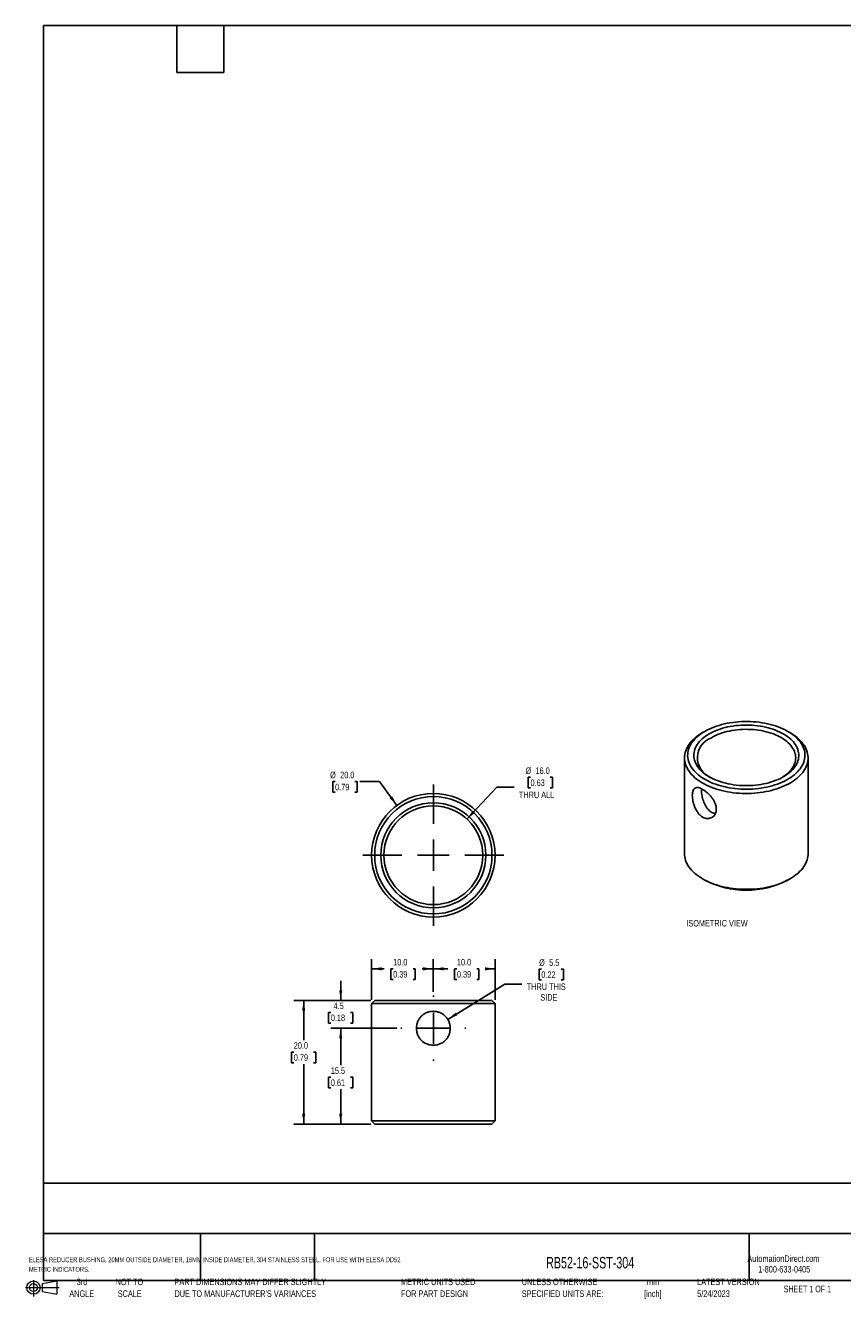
# Model space of a CAD drawing. Header units: millimetres. Extents: x 3 to 273, y 3 to 210.
# Tile 1 of 2: x 3 to 136, y 3 to 210. Entities that reach past the tile are written whole.
import ezdxf

# ---------------------------------------------------------------- set-up
doc = ezdxf.new("R2010")
doc.units = ezdxf.units.MM
doc.header["$LTSCALE"] = 0.5
doc.linetypes.add('CENTERX2', pattern=[20.32, 12.7, -2.54, 2.54, -2.54])
doc.layers.add('CENTER', color=40, linetype='CENTERX2')
doc.layers.add('DIMENSIONS', color=140, linetype='Continuous', lineweight=25)
doc.layers.add('TEXT', color=140, linetype='Continuous', lineweight=25)
doc.styles.add('SLDTEXTSTYLE0', font='TXT', dxfattribs={"width": 0.7})
doc.styles.add('SLDTEXTSTYLE1', font='TXT', dxfattribs={"width": 0.65})
doc.dimstyles.new('SLDDIMSTYLE0', dxfattribs={"dimtxt": 1.079004, "dimasz": 1.651, "dimexe": 0, "dimexo": 0.0625, "dimgap": 0.269751, "dimtad": 0, "dimtih": 1, "dimtoh": 1, "dimrnd": 1e-09, "dimzin": 12, "dimdsep": 46, "dimtxsty": 'SLDTEXTSTYLE0', "dimsah": 1, "dimcen": 0, "dimadec": 0, "dimazin": 3, "dimtfac": 1, "dimtofl": 0, "dimtmove": 0, "dimatfit": 3, "dimfxl": 0, "dimfrac": 2, "dimtolj": 1, "dimtzin": 12, "dimarcsym": 0})
doc.dimstyles.new('SLDDIMSTYLE1', dxfattribs={"dimtxt": 1.079004, "dimasz": 1.651, "dimexe": 0, "dimexo": 0.0625, "dimgap": 0.269751, "dimtad": 0, "dimtih": 1, "dimtoh": 1, "dimrnd": 1e-09, "dimzin": 4, "dimdsep": 46, "dimtxsty": 'SLDTEXTSTYLE0', "dimsah": 1, "dimcen": 0.09, "dimadec": 0, "dimazin": 1, "dimtfac": 1, "dimtofl": 0, "dimtmove": 0, "dimatfit": 3, "dimfxl": 0, "dimfrac": 2, "dimtolj": 1, "dimtzin": 12, "dimarcsym": 0})
doc.dimstyles.new('SLDDIMSTYLE2', dxfattribs={"dimtxt": 1.079004, "dimasz": 1.651, "dimexe": 0, "dimexo": 0.0625, "dimgap": 0.269751, "dimtad": 0, "dimtih": 1, "dimtoh": 1, "dimrnd": 1e-09, "dimzin": 12, "dimdsep": 46, "dimtxsty": 'SLDTEXTSTYLE0', "dimsah": 1, "dimcen": 0.09, "dimadec": 0, "dimazin": 3, "dimtfac": 1, "dimtmove": 0, "dimatfit": 0, "dimfxl": 0, "dimfrac": 2, "dimtolj": 1, "dimtzin": 12, "dimarcsym": 0})
doc.dimstyles.new('SLDDIMSTYLE3', dxfattribs={"dimtxt": 1.079004, "dimasz": 1.651, "dimexe": 0, "dimexo": 0.0625, "dimgap": 0.269751, "dimtad": 0, "dimtih": 1, "dimtoh": 1, "dimrnd": 1e-09, "dimzin": 12, "dimdsep": 46, "dimtxsty": 'SLDTEXTSTYLE0', "dimsah": 1, "dimcen": 0.09, "dimadec": 0, "dimazin": 3, "dimtfac": 1, "dimtofl": 0, "dimtmove": 0, "dimatfit": 3, "dimfxl": 0, "dimfrac": 2, "dimtolj": 1, "dimtzin": 12, "dimarcsym": 0})
doc.dimstyles.new('SLDDIMSTYLE4', dxfattribs={"dimtxt": 1.079004, "dimasz": 1.651, "dimexe": 0, "dimexo": 0.0625, "dimgap": 0.269751, "dimtad": 0, "dimtih": 1, "dimtoh": 1, "dimrnd": 1e-09, "dimzin": 4, "dimdsep": 46, "dimtxsty": 'SLDTEXTSTYLE0', "dimsah": 1, "dimcen": 0, "dimadec": 0, "dimazin": 1, "dimtfac": 1, "dimtofl": 0, "dimtmove": 0, "dimatfit": 3, "dimfxl": 0, "dimfrac": 2, "dimtolj": 1, "dimtzin": 12, "dimarcsym": 0})
doc.dimstyles.new('SLDDIMSTYLE5', dxfattribs={"dimtxt": 1.079004, "dimasz": 1.651, "dimexe": 0, "dimexo": 0.0625, "dimgap": 0.269751, "dimtad": 0, "dimtih": 1, "dimtoh": 1, "dimrnd": 1e-09, "dimzin": 4, "dimdsep": 46, "dimtxsty": 'SLDTEXTSTYLE0', "dimsah": 1, "dimcen": 0, "dimadec": 0, "dimazin": 1, "dimtfac": 1, "dimtofl": 0, "dimtmove": 0, "dimatfit": 3, "dimfxl": 0, "dimfrac": 2, "dimtolj": 1, "dimtzin": 12, "dimarcsym": 0})

# ---------------------------------------------------------------- blocks, each defined once
blk = doc.blocks.new('Block11')
at = {"color": 7, "linetype": 'Continuous', "lineweight": 18}
for p, q in [((1.29, 2.66), (1.29, 0)), ((2.74, 2.08), (5.09, 2.52)), ((2.74, 0.8), (2.74, 2.08)), ((5.09, 2.52), (5.09, 0.37)), ((0, 1.44), (5.44, 1.44)), ((2.74, 0.8), (5.09, 0.37))]:
    blk.add_line(p, q, dxfattribs=at)
for radius in [1.08, 0.643]:
    blk.add_circle((1.29, 1.44), radius, dxfattribs=at)
blk = doc.blocks.new('Block12')
at = {"color": 7, "linetype": 'Continuous'}
blk.add_blockref('Block11', (0, 0), dxfattribs=at)
blk = doc.blocks.new('SW_NOTE_0')
at = {"layer": 'TEXT', "color": 0, "attachment_point": 1, "style": 'SLDTEXTSTYLE0'}
for s, insert, char_height in [('ELESA REDUCER BUSHING, 20MM OUTSIDE DIAMETER, 16MM INSIDE DIAMETER, 304 STAINLESS STEEL. FOR USE WITH ELESA DD52', (0, 1.02), 0.79375), ('METRIC INDICATORS.', (0, -0.54), 0.7937)]:
    blk.add_mtext(s, dxfattribs=dict(at, insert=insert, char_height=char_height))
blk = doc.blocks.new('SW_NOTE_0_1')
at = {"layer": 'TEXT', "color": 0, "char_height": 1.058, "attachment_point": 2, "style": 'SLDTEXTSTYLE0'}
for s, insert in [('mm', (1.42, 1.36)), ('[inch]', (1.38, -0.55))]:
    blk.add_mtext(s, dxfattribs=dict(at, insert=insert))
blk = doc.blocks.new('SW_NOTE_0_2')
at = {"layer": 'TEXT', "color": 0, "char_height": 1.0583, "attachment_point": 1, "style": 'SLDTEXTSTYLE0'}
for s, insert in [('UNLESS OTHERWISE', (0, 1.36)), ('SPECIFIED UNITS ARE:', (0, -0.55))]:
    blk.add_mtext(s, dxfattribs=dict(at, insert=insert))
blk = doc.blocks.new('SW_NOTE_0_3')
at = {"layer": 'TEXT', "color": 0, "char_height": 1.0583, "attachment_point": 1, "style": 'SLDTEXTSTYLE0'}
for s, insert in [('PART DIMENSIONS MAY DIFFER SLIGHTLY', (0, 1.36)), ("DUE TO MANUFACTURER'S VARIANCES", (0, -0.55))]:
    blk.add_mtext(s, dxfattribs=dict(at, insert=insert))
blk = doc.blocks.new('SW_NOTE_0_4')
at = {"layer": 'TEXT', "color": 0, "char_height": 1.058, "attachment_point": 2, "style": 'SLDTEXTSTYLE0'}
for s, insert in [('NOT TO', (2.63, 1.36)), ('SCALE', (2.68, -0.55))]:
    blk.add_mtext(s, dxfattribs=dict(at, insert=insert))
blk = doc.blocks.new('SW_NOTE_0_5')
at = {"layer": 'TEXT', "color": 0, "char_height": 1.058, "attachment_point": 2, "style": 'SLDTEXTSTYLE0'}
for s, insert in [('3rd', (1.16, 1.36)), ('ANGLE', (1.11, -0.55))]:
    blk.add_mtext(s, dxfattribs=dict(at, insert=insert))
blk = doc.blocks.new('SW_NOTE_0_6')
at = {"layer": 'TEXT', "color": 0, "char_height": 1.0583, "attachment_point": 1, "style": 'SLDTEXTSTYLE0'}
for s, insert in [('METRIC UNITS USED', (0, 1.36)), ('FOR PART DESIGN', (0, -0.55))]:
    blk.add_mtext(s, dxfattribs=dict(at, insert=insert))
blk = doc.blocks.new('_D')
at = {"layer": 'DIMENSIONS'}
for p, q in [((86.98, 56.76), (86.61, 56.76)), ((86.61, 56.76), (86.61, 55.05)), ((90.18, 56.76), (90.54, 56.76)), ((90.54, 56.76), (90.54, 55.05)), ((71.82, 48.64), (81.04, 54.34)), ((81.04, 54.34), (83.82, 54.34)), ((86.61, 55.05), (86.98, 55.05)), ((90.54, 55.05), (90.18, 55.05))]:
    blk.add_line(p, q, dxfattribs=at)
blk.add_solid([(71.82, 48.64), (73.36, 49.3), (73.09, 49.73)], dxfattribs=at)
at = {"layer": 'DIMENSIONS', "char_height": 1.058, "attachment_point": 1, "style": 'SLDTEXTSTYLE0'}
for s, insert in [('%%c', (86.61, 58.37)), ('5.5', (88.24, 58.37)), ('0.22', (86.98, 56.41)), ('THRU THIS', (84.61, 54.46)), ('SIDE', (86.81, 52.74))]:
    blk.add_mtext(s, dxfattribs=dict(at, insert=insert))
blk = doc.blocks.new('_D_1')
at = {"layer": 'DIMENSIONS'}
for p, q in [((69.48, 53.12), (69.48, 58.41)), ((79.48, 51.83), (79.48, 58.41)), ((69.48, 56.82), (71.83, 56.82)), ((73.3, 56.82), (72.93, 56.82)), ((72.93, 56.82), (72.93, 55.11)), ((76.5, 56.82), (76.87, 56.82)), ((76.87, 56.82), (76.87, 55.11)), ((79.48, 56.82), (77.97, 56.82)), ((72.93, 55.11), (73.3, 55.11)), ((76.87, 55.11), (76.5, 55.11))]:
    blk.add_line(p, q, dxfattribs=at)
for points in [[(69.48, 56.82), (71.13, 56.57), (71.13, 57.08)], [(79.48, 56.82), (77.83, 57.08), (77.83, 56.57)]]:
    blk.add_solid(points, dxfattribs=at)
at = {"layer": 'DIMENSIONS', "char_height": 1.058, "attachment_point": 1, "style": 'SLDTEXTSTYLE0'}
for s, insert in [('10.0', (73.3, 58.43)), ('0.39', (73.3, 56.47))]:
    blk.add_mtext(s, dxfattribs=dict(at, insert=insert))
blk = doc.blocks.new('_D_2')
at = {"layer": 'DIMENSIONS'}
for p, q in [((59.48, 51.83), (59.48, 58.41)), ((69.48, 53.12), (69.48, 58.41)), ((59.48, 56.82), (61.52, 56.82)), ((62.98, 56.82), (62.62, 56.82)), ((62.62, 56.82), (62.62, 55.11)), ((66.19, 56.82), (66.55, 56.82)), ((66.55, 56.82), (66.55, 55.11)), ((69.48, 56.82), (67.65, 56.82)), ((62.62, 55.11), (62.98, 55.11)), ((66.55, 55.11), (66.19, 55.11))]:
    blk.add_line(p, q, dxfattribs=at)
for points in [[(59.48, 56.82), (61.13, 56.57), (61.13, 57.08)], [(69.48, 56.82), (67.83, 57.08), (67.83, 56.57)]]:
    blk.add_solid(points, dxfattribs=at)
at = {"layer": 'DIMENSIONS', "char_height": 1.058, "attachment_point": 1, "style": 'SLDTEXTSTYLE0'}
for s, insert in [('10.0', (62.98, 58.43)), ('0.39', (62.98, 56.47))]:
    blk.add_mtext(s, dxfattribs=dict(at, insert=insert))
blk = doc.blocks.new('_D_3')
at = {"layer": 'DIMENSIONS'}
for p, q in [((54.48, 51.7), (54.48, 54.87)), ((59.35, 51.7), (52.89, 51.7)), ((52.88, 49.77), (52.52, 49.77)), ((52.52, 49.77), (52.52, 48.05)), ((56.08, 49.77), (56.45, 49.77)), ((56.45, 49.77), (56.45, 48.05)), ((52.52, 48.05), (52.88, 48.05)), ((56.45, 48.05), (56.08, 48.05)), ((63.56, 47.2), (52.89, 47.2)), ((54.48, 47.2), (54.48, 44.02))]:
    blk.add_line(p, q, dxfattribs=at)
for points in [[(54.48, 51.7), (54.73, 53.35), (54.23, 53.35)], [(54.48, 47.2), (54.23, 45.55), (54.73, 45.55)]]:
    blk.add_solid(points, dxfattribs=at)
at = {"layer": 'DIMENSIONS', "char_height": 1.058, "attachment_point": 1, "style": 'SLDTEXTSTYLE0'}
for s, insert in [('4.5', (53.33, 51.37)), ('0.18', (52.88, 49.42))]:
    blk.add_mtext(s, dxfattribs=dict(at, insert=insert))
blk = doc.blocks.new('_D_4')
at = {"layer": 'DIMENSIONS'}
for p, q in [((63.56, 47.2), (52.89, 47.2)), ((54.48, 47.2), (54.48, 41.23)), ((52.88, 39.27), (52.52, 39.27)), ((52.52, 39.27), (52.52, 37.56)), ((56.08, 39.27), (56.45, 39.27)), ((56.45, 39.27), (56.45, 37.56)), ((52.52, 37.56), (52.88, 37.56)), ((54.48, 31.7), (54.48, 37.32)), ((56.45, 37.56), (56.08, 37.56)), ((59.35, 31.7), (52.89, 31.7))]:
    blk.add_line(p, q, dxfattribs=at)
for points in [[(54.48, 47.2), (54.23, 45.55), (54.73, 45.55)], [(54.48, 31.7), (54.73, 33.35), (54.23, 33.35)]]:
    blk.add_solid(points, dxfattribs=at)
at = {"layer": 'DIMENSIONS', "char_height": 1.058, "attachment_point": 1, "style": 'SLDTEXTSTYLE0'}
for s, insert in [('15.5', (52.88, 40.88)), ('0.61', (52.88, 38.92))]:
    blk.add_mtext(s, dxfattribs=dict(at, insert=insert))
blk = doc.blocks.new('_D_5')
at = {"layer": 'DIMENSIONS'}
for p, q in [((59.35, 51.7), (46.89, 51.7)), ((48.48, 51.7), (48.48, 45.3)), ((46.88, 43.34), (46.52, 43.34)), ((46.52, 43.34), (46.52, 41.63)), ((50.08, 43.34), (50.45, 43.34)), ((50.45, 43.34), (50.45, 41.63)), ((46.52, 41.63), (46.88, 41.63)), ((48.48, 31.7), (48.48, 41.39)), ((50.45, 41.63), (50.08, 41.63)), ((59.35, 31.7), (46.89, 31.7))]:
    blk.add_line(p, q, dxfattribs=at)
for points in [[(48.48, 51.7), (48.23, 50.05), (48.73, 50.05)], [(48.48, 31.7), (48.73, 33.35), (48.23, 33.35)]]:
    blk.add_solid(points, dxfattribs=at)
at = {"layer": 'DIMENSIONS', "char_height": 1.058, "attachment_point": 1, "style": 'SLDTEXTSTYLE0'}
for s, insert in [('20.0', (46.88, 44.95)), ('0.79', (46.88, 42.99))]:
    blk.add_mtext(s, dxfattribs=dict(at, insert=insert))
blk = doc.blocks.new('SW_CENTERMARKSYMBOL_0')
at = {"layer": 'CENTER', "color": 0}
for p, q in [((0, 5.08), (0, 5.29)), ((0, 0), (0, 2.54)), ((-5.08, 0), (-5.29, 0)), ((0, 0), (-2.54, 0)), ((0, 0), (0, -2.54)), ((0, 0), (2.54, 0)), ((5.08, 0), (5.29, 0)), ((0, -5.08), (0, -5.29))]:
    blk.add_line(p, q, dxfattribs=at)
blk = doc.blocks.new('_D_6')
at = {"layer": 'DIMENSIONS'}
for p, q in [((85.22, 87.83), (84.86, 87.83)), ((84.86, 87.83), (84.86, 86.11)), ((88.43, 87.83), (88.79, 87.83)), ((88.79, 87.83), (88.79, 86.11)), ((74.93, 81.07), (79.77, 86.26)), ((79.77, 86.26), (82.55, 86.26)), ((84.86, 86.11), (85.22, 86.11)), ((88.79, 86.11), (88.43, 86.11))]:
    blk.add_line(p, q, dxfattribs=at)
blk.add_solid([(74.93, 81.07), (76.24, 82.1), (75.87, 82.45)], dxfattribs=at)
at = {"layer": 'DIMENSIONS', "char_height": 1.058, "attachment_point": 1, "style": 'SLDTEXTSTYLE0'}
for s, insert in [('%%c', (84.41, 89.43)), ('16.0', (86.04, 89.43)), ('0.63', (85.22, 87.48)), ('THRU ALL', (83.34, 85.52))]:
    blk.add_mtext(s, dxfattribs=dict(at, insert=insert))
blk = doc.blocks.new('_D_7')
at = {"layer": 'DIMENSIONS'}
for p, q in [((53.57, 87.13), (53.21, 87.13)), ((53.21, 87.13), (53.21, 85.42)), ((56.78, 87.13), (57.14, 87.13)), ((57.14, 87.13), (57.14, 85.42)), ((60.77, 87.13), (57.59, 87.13)), ((63.58, 83.29), (60.77, 87.13)), ((53.21, 85.42), (53.57, 85.42)), ((57.14, 85.42), (56.78, 85.42))]:
    blk.add_line(p, q, dxfattribs=at)
blk.add_solid([(63.58, 83.29), (62.81, 84.77), (62.4, 84.47)], dxfattribs=at)
at = {"layer": 'DIMENSIONS', "char_height": 1.058, "attachment_point": 1, "style": 'SLDTEXTSTYLE0'}
for s, insert in [('%%c', (52.76, 88.74)), ('20.0', (54.39, 88.74)), ('0.79', (53.57, 86.78))]:
    blk.add_mtext(s, dxfattribs=dict(at, insert=insert))
blk = doc.blocks.new('SW_CENTERMARKSYMBOL_1')
at = {"layer": 'CENTER', "color": 0}
for p, q in [((0, 5.08), (0, 12.54)), ((0, 0), (0, 2.54)), ((-5.08, 0), (-12.54, 0)), ((0, 0), (-2.54, 0)), ((0, 0), (0, -2.54)), ((0, 0), (2.54, 0)), ((5.08, 0), (12.54, 0)), ((0, -5.08), (0, -12.54))]:
    blk.add_line(p, q, dxfattribs=at)

msp = doc.modelspace()

# ---------------------------------------------------------------- linework, layer by layer
for p, q in [((113.45, 95.267), (113.097, 95.063)), ((127.241, 95.063), (126.888, 95.267)), ((110.169, 90.982), (110.169, 75.467)), ((130.169, 75.467), (130.169, 90.982)), ((113.097, 71.386), (113.45, 71.182)), ((126.888, 71.182), (127.241, 71.386)), ((59.981, 51.699), (59.481, 51.199)), ((78.981, 51.699), (59.981, 51.699)), ((79.481, 51.199), (78.981, 51.699)), ((59.481, 51.199), (59.481, 32.199)), ((79.481, 51.199), (59.481, 51.199)), ((79.481, 32.199), (79.481, 51.199)), ((59.481, 32.199), (59.981, 31.699)), ((59.481, 32.199), (79.481, 32.199)), ((59.981, 31.699), (78.981, 31.699)), ((78.981, 31.699), (79.481, 32.199))]:
    msp.add_line(p, q)
at = {"flags": 128}
for points in [[(113.451, 95.268), (113.798, 95.458), (114.16, 95.637), (114.537, 95.806), (114.928, 95.964), (115.333, 96.11), (115.75, 96.245), (116.178, 96.367), (116.616, 96.476), (117.064, 96.573), (117.519, 96.656), (117.98, 96.726), (118.448, 96.783), (118.919, 96.826), (119.394, 96.856), (119.871, 96.871), (120.348, 96.873), (120.825, 96.861), (121.3, 96.835), (121.773, 96.795), (122.241, 96.742), (122.705, 96.675), (123.161, 96.595), (123.611, 96.501), (124.051, 96.395), (124.482, 96.276), (124.902, 96.145), (125.31, 96.002), (125.705, 95.847), (126.085, 95.681), (126.451, 95.504), (126.802, 95.316), (127.135, 95.119), (127.451, 94.912), (127.748, 94.696), (128.026, 94.472), (128.285, 94.241), (128.523, 94.002), (128.739, 93.756), (128.934, 93.504), (129.107, 93.248), (129.258, 92.986), (129.385, 92.72), (129.489, 92.451), (129.57, 92.18), (129.627, 91.906), (129.66, 91.631), (129.669, 91.355), (129.654, 91.08), (129.615, 90.805), (129.552, 90.532), (129.466, 90.261), (129.356, 89.993), (129.222, 89.728), (129.066, 89.467), (128.888, 89.212), (128.687, 88.962), (128.465, 88.718), (128.222, 88.48), (127.959, 88.25), (127.675, 88.028), (127.373, 87.815), (127.053, 87.611), (126.716, 87.416), (126.361, 87.231), (125.992, 87.056), (125.607, 86.893), (125.209, 86.741), (124.798, 86.601), (124.375, 86.472), (123.942, 86.357), (123.499, 86.254), (123.048, 86.163), (122.589, 86.087), (122.125, 86.023), (121.655, 85.973), (121.182, 85.937), (120.706, 85.914), (120.229, 85.906), (119.751, 85.911), (119.275, 85.93), (118.801, 85.963), (118.33, 86.009), (117.864, 86.069), (117.404, 86.143), (116.951, 86.23), (116.506, 86.33), (116.07, 86.442), (115.645, 86.567), (115.231, 86.705), (114.829, 86.854), (114.441, 87.015), (114.068, 87.186), (113.709, 87.368), (113.368, 87.561), (113.043, 87.763), (112.736, 87.974), (112.448, 88.194), (112.18, 88.422), (111.932, 88.658), (111.704, 88.9), (111.498, 89.149), (111.314, 89.403), (111.153, 89.662), (111.014, 89.926), (110.898, 90.193), (110.805, 90.464), (110.737, 90.737), (110.692, 91.011), (110.671, 91.286), (110.674, 91.562), (110.701, 91.837), (110.752, 92.111), (110.826, 92.384), (110.925, 92.653), (111.046, 92.92), (111.191, 93.183), (111.358, 93.441), (111.548, 93.694), (111.759, 93.941), (111.992, 94.181), (112.245, 94.415), (112.519, 94.641), (112.811, 94.859), (113.122, 95.068), (113.451, 95.268)], [(127.241, 95.063), (127.494, 94.912), (127.816, 94.701), (128.121, 94.482), (128.407, 94.254), (128.673, 94.019), (128.919, 93.776), (129.144, 93.527), (129.348, 93.272), (129.531, 93.011), (129.691, 92.745), (129.828, 92.476), (129.943, 92.202), (130.034, 91.926), (130.102, 91.648), (130.147, 91.368), (130.167, 91.087), (130.164, 90.806), (130.138, 90.525), (130.087, 90.245), (130.014, 89.968), (129.916, 89.692), (129.796, 89.42), (129.653, 89.151), (129.487, 88.886), (129.3, 88.627), (129.09, 88.373), (128.86, 88.126), (128.608, 87.885), (128.337, 87.651), (128.047, 87.426), (127.737, 87.208), (127.41, 87), (127.066, 86.801), (126.705, 86.612), (126.329, 86.434), (125.938, 86.266), (125.533, 86.11), (125.116, 85.965), (124.687, 85.831), (124.248, 85.711), (123.798, 85.602), (123.34, 85.507), (122.875, 85.424), (122.403, 85.355), (121.925, 85.298), (121.444, 85.256), (120.96, 85.227), (120.473, 85.211), (119.986, 85.21), (119.5, 85.222), (119.015, 85.247), (118.533, 85.286), (118.054, 85.339), (117.581, 85.405), (117.114, 85.485), (116.654, 85.577), (116.202, 85.682), (115.76, 85.8), (115.328, 85.93), (114.908, 86.072), (114.5, 86.226), (114.106, 86.391), (113.726, 86.567), (113.361, 86.753), (113.012, 86.949), (112.681, 87.155), (112.367, 87.37), (112.072, 87.594), (111.796, 87.826), (111.539, 88.065), (111.304, 88.311), (111.089, 88.563), (110.896, 88.821), (110.724, 89.084), (110.576, 89.352), (110.45, 89.624), (110.347, 89.898), (110.267, 90.176), (110.211, 90.455), (110.178, 90.736), (110.169, 91.017), (110.184, 91.298), (110.223, 91.578), (110.285, 91.857), (110.37, 92.134), (110.479, 92.408), (110.611, 92.678), (110.765, 92.945), (110.942, 93.207), (111.141, 93.464), (111.361, 93.714), (111.602, 93.959), (111.863, 94.196), (112.144, 94.426), (112.444, 94.647), (112.762, 94.86), (113.098, 95.064), (113.098, 95.064)], [(114.159, 94.86), (114.484, 95.038), (114.826, 95.206), (115.182, 95.363), (115.552, 95.51), (115.935, 95.645), (116.33, 95.768), (116.736, 95.879), (117.151, 95.977), (117.574, 96.063), (118.005, 96.135), (118.442, 96.194), (118.884, 96.24), (119.329, 96.273), (119.776, 96.292), (120.225, 96.297), (120.674, 96.288), (121.121, 96.266), (121.565, 96.23), (122.006, 96.181), (122.441, 96.118), (122.87, 96.042), (123.292, 95.954), (123.705, 95.852), (124.108, 95.738), (124.5, 95.612), (124.88, 95.474), (125.247, 95.325), (125.599, 95.165), (125.937, 94.994), (126.258, 94.813), (126.563, 94.623), (126.849, 94.424), (127.117, 94.216), (127.366, 94), (127.595, 93.778), (127.803, 93.548), (127.989, 93.312), (128.154, 93.071), (128.297, 92.826), (128.417, 92.576), (128.514, 92.323), (128.588, 92.068), (128.638, 91.81), (128.664, 91.552), (128.667, 91.293), (128.647, 91.034), (128.602, 90.776), (128.534, 90.52), (128.443, 90.266), (128.329, 90.016), (128.192, 89.769), (128.033, 89.527), (127.851, 89.29), (127.649, 89.059), (127.425, 88.834), (127.181, 88.617), (126.918, 88.407), (126.636, 88.205), (126.336, 88.013), (126.019, 87.83), (125.685, 87.656), (125.336, 87.494), (124.973, 87.342), (124.596, 87.201), (124.207, 87.072), (123.806, 86.955), (123.396, 86.85), (122.976, 86.758), (122.549, 86.679), (122.115, 86.613), (121.676, 86.561), (121.232, 86.521), (120.786, 86.496), (120.337, 86.484), (119.889, 86.486), (119.441, 86.501), (118.995, 86.53), (118.552, 86.572), (118.114, 86.628), (117.681, 86.698), (117.256, 86.78), (116.839, 86.875), (116.431, 86.983), (116.033, 87.103), (115.647, 87.235), (115.273, 87.379), (114.913, 87.533), (114.568, 87.699), (114.238, 87.875), (113.925, 88.06), (113.63, 88.255), (113.352, 88.459), (113.094, 88.67), (112.855, 88.89), (112.637, 89.116), (112.439, 89.349), (112.263, 89.587), (112.11, 89.83), (111.978, 90.078), (111.87, 90.329), (111.784, 90.584), (111.722, 90.84), (111.684, 91.098), (111.669, 91.357), (111.678, 91.616), (111.711, 91.875), (111.767, 92.132), (111.846, 92.387), (111.949, 92.639), (112.075, 92.888), (112.223, 93.132), (112.393, 93.372), (112.585, 93.606), (112.798, 93.834), (113.032, 94.055), (113.286, 94.269), (113.559, 94.474), (113.85, 94.672), (114.159, 94.86)], [(125.998, 87.819), (126.27, 87.994), (126.543, 88.191), (126.798, 88.396), (127.033, 88.609), (127.247, 88.829), (127.44, 89.055), (127.611, 89.287), (127.76, 89.524), (127.887, 89.766), (127.99, 90.011), (128.071, 90.259), (128.127, 90.509), (128.16, 90.761), (128.169, 91.013), (128.154, 91.265), (128.115, 91.517), (128.053, 91.766), (127.967, 92.014), (127.857, 92.258), (127.725, 92.498), (127.57, 92.734), (127.394, 92.965), (127.195, 93.19), (126.976, 93.408), (126.736, 93.619), (126.477, 93.822), (126.199, 94.017), (125.903, 94.202), (125.589, 94.378), (125.26, 94.544), (124.915, 94.699), (124.557, 94.843), (124.185, 94.976), (123.801, 95.096), (123.406, 95.205), (123.002, 95.301), (122.589, 95.383), (122.169, 95.453), (121.743, 95.51), (121.312, 95.552), (120.878, 95.582), (120.442, 95.597), (120.005, 95.599), (119.569, 95.587), (119.134, 95.561), (118.702, 95.522), (118.275, 95.469), (117.853, 95.402), (117.439, 95.323), (117.032, 95.23), (116.635, 95.125), (116.248, 95.007), (115.873, 94.878), (115.511, 94.736), (115.163, 94.584), (114.83, 94.421), (114.512, 94.247)], [(110.169, 75.467), (110.178, 75.221), (110.211, 74.941), (110.267, 74.662), (110.347, 74.384), (110.45, 74.109), (110.576, 73.838), (110.724, 73.57), (110.896, 73.307), (111.089, 73.049), (111.304, 72.796), (111.539, 72.55), (111.796, 72.311), (112.072, 72.08), (112.367, 71.856), (112.681, 71.641), (113.012, 71.435), (113.361, 71.239), (113.726, 71.053), (114.106, 70.877), (114.5, 70.712), (114.908, 70.558), (115.328, 70.416), (115.76, 70.286), (116.202, 70.168), (116.654, 70.063), (117.114, 69.97), (117.581, 69.891), (118.054, 69.825), (118.533, 69.772), (119.015, 69.733), (119.5, 69.707), (119.986, 69.695), (120.473, 69.697), (120.96, 69.712), (121.444, 69.741), (121.925, 69.784), (122.403, 69.84), (122.875, 69.91), (123.34, 69.992), (123.798, 70.088), (124.248, 70.196), (124.687, 70.317), (125.116, 70.45), (125.533, 70.595), (125.938, 70.752), (126.329, 70.92), (126.705, 71.098), (127.066, 71.287), (127.41, 71.486), (127.737, 71.694), (128.047, 71.911), (128.337, 72.137), (128.608, 72.37), (128.86, 72.611), (129.09, 72.859), (129.3, 73.113), (129.487, 73.372), (129.653, 73.637), (129.796, 73.905), (129.916, 74.178), (130.014, 74.453), (130.087, 74.731), (130.138, 75.011), (130.164, 75.292), (130.169, 75.467)]]:
    msp.add_lwpolyline(points, dxfattribs=at)
for radius in [10, 9.5, 8.5, 8]:
    msp.add_circle((69.481, 75.214), radius)
for centre, radius, start, end in [((115.735, 90.998), 3.472, 110.626, 246.30234), ((120.169, 84.132), 14.589, 242.5793, 297.4207)]:
    msp.add_arc(centre, radius, start, end)
for points, knots in [([(114.607, 84.507), (114.715, 84.36), (114.813, 84.211), (114.988, 83.906), (115.064, 83.748), (115.187, 83.436), (115.235, 83.28), (115.299, 82.968), (115.315, 82.815), (115.315, 82.521), (115.299, 82.378), (115.234, 82.108), (115.187, 81.984), (115.064, 81.755), (114.988, 81.65), (114.814, 81.469), (114.716, 81.392), (114.501, 81.268), (114.384, 81.221), (114.142, 81.161), (114.015, 81.147), (113.753, 81.156), (113.621, 81.178), (113.358, 81.257), (113.225, 81.314), (112.97, 81.462), (112.846, 81.552), (112.609, 81.762), (112.496, 81.883), (112.182, 82.275), (112.001, 82.587), (111.787, 83.081), (111.723, 83.253), (111.615, 83.598), (111.57, 83.77), (111.498, 84.112), (111.471, 84.283), (111.435, 84.608), (111.426, 84.764), (111.426, 85.061), (111.435, 85.199), (111.471, 85.45), (111.498, 85.565), (111.57, 85.766), (111.615, 85.851), (111.722, 85.994), (111.786, 86.051), (111.929, 86.134), (112.009, 86.16), (112.188, 86.183), (112.286, 86.179), (112.495, 86.142), (112.608, 86.109), (112.846, 86.014), (112.969, 85.953), (113.224, 85.806), (113.357, 85.719), (113.621, 85.524), (113.752, 85.417), (114.012, 85.183), (114.141, 85.056), (114.383, 84.792), (114.499, 84.653), (114.607, 84.507)], [0, 0, 0, 0, 0.03125, 0.03125, 0.0625, 0.0625, 0.09375, 0.09375, 0.125, 0.125, 0.15625, 0.15625, 0.1875, 0.1875, 0.21875, 0.21875, 0.25, 0.25, 0.28125, 0.28125, 0.3125, 0.3125, 0.34375, 0.34375, 0.375, 0.375, 0.40625, 0.40625, 0.4375, 0.4375, 0.5, 0.5, 0.53125, 0.53125, 0.5625, 0.5625, 0.59375, 0.59375, 0.625, 0.625, 0.65625, 0.65625, 0.6875, 0.6875, 0.71875, 0.71875, 0.75, 0.75, 0.78125, 0.78125, 0.8125, 0.8125, 0.84375, 0.84375, 0.875, 0.875, 0.90625, 0.90625, 0.9375, 0.9375, 0.96875, 0.96875, 1, 1, 1, 1]), ([(115.181, 81.988), (115.097, 81.998), (114.905, 82.022), (114.601, 82.144), (114.282, 82.345), (113.979, 82.622), (113.709, 82.966), (113.478, 83.357), (113.289, 83.78), (113.142, 84.211), (113.034, 84.642), (112.959, 85.064), (112.919, 85.467), (112.906, 85.775), (112.918, 85.926), (112.922, 85.969)], [0, 0, 0, 0, 0.0609476, 0.140894, 0.2246584, 0.3084331, 0.3948792, 0.4813493, 0.5649093, 0.6484696, 0.7279458, 0.8074031, 0.887717, 0.968019, 1, 1, 1, 1]), ([(71.424, 49.145), (71.552, 49.017), (71.665, 48.878), (71.865, 48.581), (71.951, 48.42), (72.089, 48.088), (72.142, 47.916), (72.213, 47.56), (72.231, 47.379), (72.231, 47.019), (72.213, 46.837), (72.141, 46.481), (72.089, 46.31), (71.952, 45.979), (71.865, 45.818), (71.666, 45.52), (71.553, 45.382), (71.299, 45.129), (71.159, 45.013), (70.862, 44.814), (70.704, 44.729), (70.368, 44.59), (70.196, 44.538), (69.843, 44.467), (69.66, 44.449), (69.299, 44.449), (69.12, 44.467), (68.766, 44.537), (68.59, 44.591), (68.094, 44.797), (67.789, 45.002), (67.41, 45.38), (67.295, 45.52), (67.095, 45.819), (67.011, 45.976), (66.873, 46.308), (66.819, 46.484), (66.749, 46.837), (66.731, 47.016), (66.73, 47.38), (66.749, 47.561), (66.819, 47.913), (66.872, 48.087), (67.01, 48.421), (67.095, 48.578), (67.293, 48.876), (67.409, 49.016), (67.662, 49.269), (67.8, 49.383), (68.098, 49.583), (68.259, 49.669), (68.59, 49.807), (68.763, 49.86), (69.119, 49.931), (69.299, 49.949), (69.659, 49.949), (69.842, 49.931), (70.196, 49.86), (70.367, 49.808), (70.7, 49.67), (70.861, 49.584), (71.158, 49.386), (71.296, 49.272), (71.424, 49.145)], [0, 0, 0, 0, 0.03125, 0.03125, 0.0625, 0.0625, 0.09375, 0.09375, 0.125, 0.125, 0.15625, 0.15625, 0.1875, 0.1875, 0.21875, 0.21875, 0.25, 0.25, 0.28125, 0.28125, 0.3125, 0.3125, 0.34375, 0.34375, 0.375, 0.375, 0.40625, 0.40625, 0.4375, 0.4375, 0.5, 0.5, 0.53125, 0.53125, 0.5625, 0.5625, 0.59375, 0.59375, 0.625, 0.625, 0.65625, 0.65625, 0.6875, 0.6875, 0.71875, 0.71875, 0.75, 0.75, 0.78125, 0.78125, 0.8125, 0.8125, 0.84375, 0.84375, 0.875, 0.875, 0.90625, 0.90625, 0.9375, 0.9375, 0.96875, 0.96875, 1, 1, 1, 1])]:
    msp.add_open_spline(points, degree=3, knots=knots)
at = {"layer": 'TEXT'}
for p, q in [((6.35, 209.55), (273.05, 209.55)), ((6.35, 209.55), (6.35, 6.35)), ((27.94, 201.93), (27.94, 209.55)), ((35.56, 201.93), (35.56, 209.55)), ((27.94, 201.93), (35.56, 201.93)), ((273.05, 22.126), (6.35, 22.126)), ((273.05, 13.97), (6.35, 13.97)), ((31.75, 13.97), (31.75, 6.35)), ((50.212, 13.97), (50.212, 6.35)), ((120.646, 13.97), (120.646, 6.35)), ((6.35, 6.35), (273.05, 6.35))]:
    msp.add_line(p, q, dxfattribs=at)

# ---------------------------------------------------------------- block references
at = {"layer": 'CENTER'}
for name, p in [('SW_CENTERMARKSYMBOL_1', (69.481, 75.214)), ('SW_CENTERMARKSYMBOL_0', (69.481, 47.199))]:
    msp.add_blockref(name, p, dxfattribs=at)
at = {"layer": 'TEXT'}
for name, p in [('SW_NOTE_0', (3.983, 9.108)), ('Block12', (3.419, 3.777)), ('SW_NOTE_0_5', (11.424, 5.318)), ('SW_NOTE_0_4', (17.629, 5.318)), ('SW_NOTE_0_3', (27.56, 5.318)), ('SW_NOTE_0_6', (64.239, 5.318)), ('SW_NOTE_0_2', (83.804, 5.318)), ('SW_NOTE_0_1', (103.643, 5.316))]:
    msp.add_blockref(name, p, dxfattribs=at)

# ---------------------------------------------------------------- texts
for s, insert, char_height, attachment_point, style in [('ISOMETRIC VIEW', (110.457, 64.74), 1.05833, 1, 'SLDTEXTSTYLE0'), ('AutomationDirect.com', (120.347, 10.438), 1.05833, 1, 'SLDTEXTSTYLE0'), ('RB52-16-SST-304', (87.751, 10.182), 1.85208, 1, 'SLDTEXTSTYLE0'), ('1-800-633-0405', (122.096, 8.719), 1.05833, 1, 'SLDTEXTSTYLE0'), ('LATEST VERSION', (117.276, 6.682), 1.05833, 2, 'SLDTEXTSTYLE0'), ('5/24/2023', (114.851, 4.764), 1.0583, 2, 'SLDTEXTSTYLE0'), ('SHEET 1 OF 1', (126.221, 5.526), 1.05833, 1, 'SLDTEXTSTYLE1')]:
    msp.add_mtext(s, dxfattribs=dict(at, insert=insert, char_height=char_height, attachment_point=attachment_point, style=style))

# ---------------------------------------------------------------- dimensions: what is measured, and where the dimension line sits
at = {"layer": 'DIMENSIONS'}
dim = msp.add_diameter_dim_2p(p1=(75.381, 67.141), p2=(63.58, 83.288), dimstyle='SLDDIMSTYLE5', dxfattribs=at)
dim.commit()
dim.dimension.update_dxf_attribs({"geometry": '_D_7', "text_midpoint": (55.177, 87.134), "dimtype": 163})
for p1, p2, text, dimstyle, picture, middle in [((64.028, 69.36), (74.933, 81.069), '<>\\PTHRU ALL', 'SLDDIMSTYLE4', '_D_6', (86.828, 86.969)), ((67.141, 45.754), (71.82, 48.644), '<>\\PTHRU THIS\\PSIDE', 'SLDDIMSTYLE0', '_D', (88.579, 55.048))]:
    dim = msp.add_diameter_dim_2p(p1=p1, p2=p2, text=text, dimstyle=dimstyle, dxfattribs=at)
    dim.commit()
    dim.dimension.update_dxf_attribs({"geometry": picture, "text_midpoint": middle, "dimtype": 163})
for base, p2, picture, middle in [((59.481, 56.825), (59.481, 51.199), '_D_2', (64.586, 56.825)), ((79.481, 56.825), (79.481, 51.199), '_D_1', (74.9, 56.825))]:
    dim = msp.add_linear_dim(base=base, p1=(69.481, 52.489), p2=p2, dimstyle='SLDDIMSTYLE1', dxfattribs=at)
    dim.commit()
    dim.dimension.update_dxf_attribs({"geometry": picture, "text_midpoint": middle, "dimtype": 160})
for base, p1, p2, dimstyle, picture, middle in [((54.481, 47.199), (59.981, 51.699), (64.191, 47.199), 'SLDDIMSTYLE2', '_D_3', (54.481, 49.768)), ((48.481, 31.699), (59.981, 51.699), (59.981, 31.699), 'SLDDIMSTYLE1', '_D_5', (48.481, 43.344)), ((54.481, 31.699), (64.191, 47.199), (59.981, 31.699), 'SLDDIMSTYLE3', '_D_4', (54.481, 39.273))]:
    dim = msp.add_linear_dim(base=base, p1=p1, p2=p2, angle=90, dimstyle=dimstyle, dxfattribs=at)
    dim.commit()
    dim.dimension.update_dxf_attribs({"geometry": picture, "text_midpoint": middle, "dimtype": 160})

doc.saveas('drawing.dxf')
